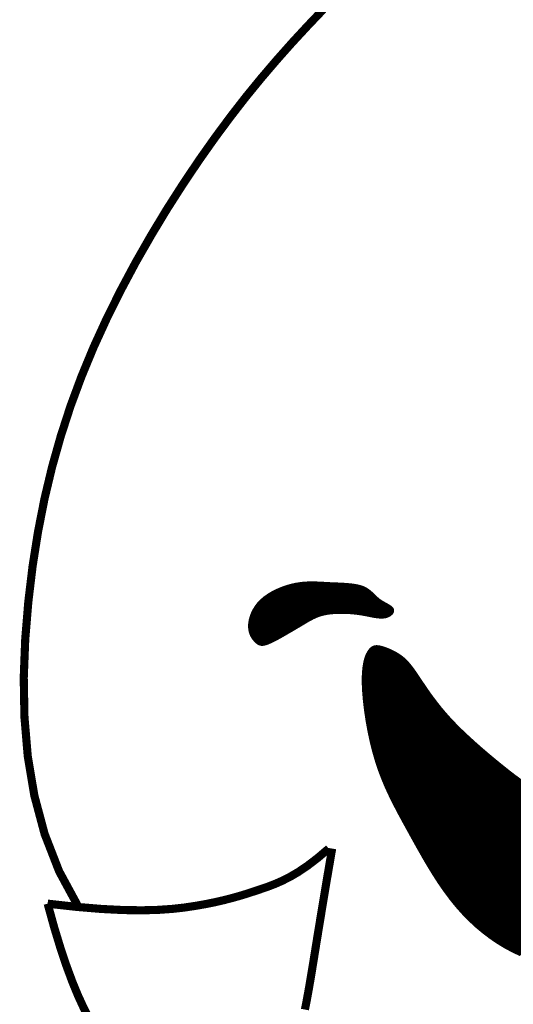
# Model space of a CAD drawing. Extents: x 0 to 8.5, y 0 to 11.
# Tile 134 of 145: x 7.031 to 7.171, y 1.858 to 2.136. Entities that reach past the tile are written whole.
import ezdxf

# ---------------------------------------------------------------- set-up
doc = ezdxf.new("R2010")
doc.units = 0
doc.header["$MEASUREMENT"] = 0
doc.layers.add('FACE', color=160, linetype='CONTINUOUS')

msp = doc.modelspace()

# ---------------------------------------------------------------- hatches: boundary and pattern name
at = {"layer": 'FACE', "linetype": 'Continuous'}
h = msp.add_hatch(dxfattribs=at)
h.set_pattern_fill('NET3', color=5, scale=0.001151, style=0)
h.set_pattern_definition([(0, (5.22825164, -0.74305109), (0, 0.000143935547), []), (60, (5.22825164, -0.74305109), (-0.00012465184, 7.19677734e-05), []), (120, (5.22825164, -0.74305109), (-0.00012465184, -7.19677734e-05), [])])
h.paths.add_polyline_path([(7.23405, 1.90801), (7.23509, 1.90852), (7.23595, 1.90876), (7.23665, 1.90876), (7.23721, 1.90857), (7.23762, 1.9082), (7.23792, 1.9077), (7.23811, 1.9071), (7.23821, 1.90643), (7.23824, 1.90572), (7.23819, 1.90499), (7.23809, 1.90426), (7.23793, 1.90355), (7.23773, 1.90288), (7.23749, 1.90228), (7.23722, 1.90176), (7.23692, 1.90134), (7.23661, 1.90103), (7.23629, 1.90085), (7.23596, 1.90079), (7.23563, 1.90085), (7.23529, 1.90102), (7.23496, 1.90132), (7.23464, 1.90173), (7.23433, 1.90227), (7.23404, 1.90291), (7.23378, 1.90364), (7.23357, 1.90443), (7.23344, 1.90523), (7.2334, 1.90603), (7.23348, 1.90677), (7.23369, 1.90745)])
h.paths.add_polyline_path([(7.09817, 1.96059), (7.09787, 1.96092), (7.09756, 1.96129), (7.09726, 1.96172), (7.09698, 1.96221), (7.09674, 1.96275), (7.09656, 1.96336), (7.09644, 1.96404), (7.09639, 1.96479), (7.09644, 1.96562), (7.09658, 1.9665), (7.09683, 1.96742), (7.09718, 1.96837), (7.09765, 1.96933), (7.09823, 1.97027), (7.09894, 1.9712), (7.09979, 1.97207), (7.10076, 1.97289), (7.10185, 1.97364), (7.10302, 1.97433), (7.10427, 1.97494), (7.10556, 1.97548), (7.10688, 1.97594), (7.10819, 1.97632), (7.10948, 1.9766), (7.11073, 1.9768), (7.11195, 1.97693), (7.11314, 1.97698), (7.11431, 1.97699), (7.11548, 1.97696), (7.11664, 1.9769), (7.11782, 1.97684), (7.11902, 1.97677), (7.12025, 1.97672), (7.12148, 1.97667), (7.12271, 1.97661), (7.12391, 1.97653), (7.12507, 1.97642), (7.12616, 1.97627), (7.12717, 1.97607), (7.12808, 1.97581), (7.12887, 1.97547), (7.12956, 1.97507), (7.13017, 1.97462), (7.13072, 1.97415), (7.13124, 1.97366), (7.13174, 1.97317), (7.13224, 1.9727), (7.13277, 1.97225), (7.13333, 1.97185), (7.13392, 1.97148), (7.13451, 1.97115), (7.13507, 1.97084), (7.13559, 1.97054), (7.13604, 1.97025), (7.1364, 1.96996), (7.13665, 1.96967), (7.13676, 1.96936), (7.13676, 1.96904), (7.13664, 1.96873), (7.13643, 1.96843), (7.13613, 1.96816), (7.13576, 1.96792), (7.13534, 1.96771), (7.13487, 1.96756), (7.13437, 1.96747), (7.13384, 1.96743), (7.1333, 1.96744), (7.13273, 1.96748), (7.13215, 1.96756), (7.13155, 1.96765), (7.13095, 1.96777), (7.13034, 1.96789), (7.12974, 1.96801), (7.12912, 1.96812), (7.12849, 1.96824), (7.12784, 1.96835), (7.12715, 1.96845), (7.12643, 1.96854), (7.12567, 1.96862), (7.12485, 1.96869), (7.12397, 1.96874), (7.12305, 1.96877), (7.12209, 1.96878), (7.12112, 1.96876), (7.12015, 1.96871), (7.11919, 1.96862), (7.11825, 1.9685), (7.11736, 1.96832), (7.11651, 1.9681), (7.11572, 1.96784), (7.11497, 1.96754), (7.11427, 1.96721), (7.11359, 1.96686), (7.11294, 1.9665), (7.11231, 1.96614), (7.1117, 1.96577), (7.1111, 1.96541), (7.1105, 1.96505), (7.1099, 1.9647), (7.1093, 1.96434), (7.10868, 1.96398), (7.10804, 1.9636), (7.10738, 1.96322), (7.10669, 1.96282), (7.10597, 1.9624), (7.10522, 1.96198), (7.10447, 1.96156), (7.10373, 1.96116), (7.103, 1.96078), (7.10231, 1.96045), (7.10167, 1.96017), (7.10109, 1.95995), (7.10058, 1.9598), (7.10013, 1.95973), (7.09974, 1.95972), (7.09939, 1.95978), (7.09907, 1.9599), (7.09877, 1.96008), (7.09847, 1.96031)])
edge = h.paths.add_edge_path()
edge.add_line((7.21844, 1.90778), (7.21114, 1.90941))
edge.add_line((7.21114, 1.90941), (7.20499, 1.91069))
edge.add_line((7.20499, 1.91069), (7.19984, 1.91171))
edge.add_line((7.19984, 1.91171), (7.19553, 1.91254))
edge.add_line((7.19553, 1.91254), (7.19193, 1.91324))
edge.add_line((7.19193, 1.91324), (7.18887, 1.91388))
edge.add_line((7.18887, 1.91388), (7.18621, 1.91454))
edge.add_line((7.18621, 1.91454), (7.1838, 1.91529))
edge.add_line((7.1838, 1.91529), (7.18152, 1.91618))
edge.add_line((7.18152, 1.91618), (7.17932, 1.91722))
edge.add_line((7.17932, 1.91722), (7.17719, 1.91839))
edge.add_line((7.17719, 1.91839), (7.17512, 1.91966))
edge.add_line((7.17512, 1.91966), (7.17311, 1.92103))
edge.add_line((7.17311, 1.92103), (7.17113, 1.92248))
edge.add_line((7.17113, 1.92248), (7.16917, 1.92399))
edge.add_line((7.16917, 1.92399), (7.16723, 1.92555))
edge.add_line((7.16723, 1.92555), (7.16529, 1.92714))
edge.add_line((7.16529, 1.92714), (7.16337, 1.92875))
edge.add_line((7.16337, 1.92875), (7.16147, 1.93038))
edge.add_line((7.16147, 1.93038), (7.15963, 1.93201))
edge.add_line((7.15963, 1.93201), (7.15784, 1.93365))
edge.add_line((7.15784, 1.93365), (7.15613, 1.93527))
edge.add_line((7.15613, 1.93527), (7.15451, 1.93688))
edge.add_line((7.15451, 1.93688), (7.15299, 1.93847))
edge.add_line((7.15299, 1.93847), (7.1516, 1.94003))
edge.add_line((7.1516, 1.94003), (7.15031, 1.94155))
edge.add_line((7.15031, 1.94155), (7.14914, 1.94303))
edge.add_line((7.14914, 1.94303), (7.14806, 1.94445))
edge.add_line((7.14806, 1.94445), (7.14707, 1.94581))
edge.add_line((7.14707, 1.94581), (7.14617, 1.94711))
edge.add_line((7.14617, 1.94711), (7.14534, 1.94833))
edge.add_line((7.14534, 1.94833), (7.14458, 1.94946))
edge.add_line((7.14458, 1.94946), (7.14388, 1.95051))
edge.add_line((7.14388, 1.95051), (7.14323, 1.95147))
edge.add_line((7.14323, 1.95147), (7.14261, 1.95235))
edge.add_line((7.14261, 1.95235), (7.14201, 1.95316))
edge.add_line((7.14201, 1.95316), (7.14142, 1.9539))
edge.add_line((7.14142, 1.9539), (7.14083, 1.95458))
edge.add_line((7.14083, 1.95458), (7.14021, 1.9552))
edge.add_line((7.14021, 1.9552), (7.13957, 1.95576))
edge.add_line((7.13957, 1.95576), (7.13888, 1.95629))
edge.add_line((7.13888, 1.95629), (7.13816, 1.95676))
edge.add_line((7.13816, 1.95676), (7.13742, 1.9572))
edge.add_line((7.13742, 1.9572), (7.13667, 1.95758))
edge.add_line((7.13667, 1.95758), (7.13594, 1.95792))
edge.add_line((7.13594, 1.95792), (7.13522, 1.95822))
edge.add_line((7.13522, 1.95822), (7.13454, 1.95847))
edge.add_line((7.13454, 1.95847), (7.13391, 1.95867))
edge.add_line((7.13391, 1.95867), (7.13333, 1.95883))
edge.add_line((7.13333, 1.95883), (7.1328, 1.95893))
edge.add_line((7.1328, 1.95893), (7.13232, 1.95897))
edge.add_line((7.13232, 1.95897), (7.13188, 1.95893))
edge.add_line((7.13188, 1.95893), (7.13147, 1.95881))
edge.add_line((7.13147, 1.95881), (7.13109, 1.9586))
edge.add_line((7.13109, 1.9586), (7.13071, 1.95829))
edge.add_line((7.13071, 1.95829), (7.13035, 1.95786))
edge.add_line((7.13035, 1.95786), (7.12999, 1.95731))
edge.add_line((7.12999, 1.95731), (7.12964, 1.95662))
edge.add_line((7.12964, 1.95662), (7.12932, 1.95577))
edge.add_line((7.12932, 1.95577), (7.12904, 1.95473))
edge.add_line((7.12904, 1.95473), (7.12881, 1.95349))
edge.add_line((7.12881, 1.95349), (7.12865, 1.95202))
edge.add_line((7.12865, 1.95202), (7.12856, 1.9503))
edge.add_line((7.12856, 1.9503), (7.12858, 1.94832))
edge.add_line((7.12858, 1.94832), (7.12869, 1.94606))
edge.add_line((7.12869, 1.94606), (7.12891, 1.94357))
edge.add_line((7.12891, 1.94357), (7.12923, 1.9409))
edge.add_line((7.12923, 1.9409), (7.12965, 1.9381))
edge.add_line((7.12965, 1.9381), (7.13017, 1.93522))
edge.add_line((7.13017, 1.93522), (7.13079, 1.93232))
edge.add_line((7.13079, 1.93232), (7.1315, 1.92945))
edge.add_line((7.1315, 1.92945), (7.13231, 1.92666))
edge.add_line((7.13231, 1.92666), (7.1332, 1.924))
edge.add_line((7.1332, 1.924), (7.13418, 1.92144))
edge.add_line((7.13418, 1.92144), (7.13523, 1.91898))
edge.add_line((7.13523, 1.91898), (7.13635, 1.91658))
edge.add_line((7.13635, 1.91658), (7.13754, 1.91421))
edge.add_line((7.13754, 1.91421), (7.13877, 1.91186))
edge.add_line((7.13877, 1.91186), (7.14005, 1.9095))
edge.add_line((7.14005, 1.9095), (7.14137, 1.9071))
edge.add_line((7.14137, 1.9071), (7.14272, 1.90465))
edge.add_line((7.14272, 1.90465), (7.14411, 1.90216))
edge.add_line((7.14411, 1.90216), (7.14553, 1.89966))
edge.add_line((7.14553, 1.89966), (7.14699, 1.89716))
edge.add_line((7.14699, 1.89716), (7.1485, 1.8947))
edge.add_line((7.1485, 1.8947), (7.15006, 1.89228))
edge.add_line((7.15006, 1.89228), (7.15168, 1.88995))
edge.add_line((7.15168, 1.88995), (7.15335, 1.88771))
edge.add_line((7.15335, 1.88771), (7.15507, 1.88559))
edge.add_line((7.15507, 1.88559), (7.15686, 1.88359))
edge.add_line((7.15686, 1.88359), (7.15871, 1.88171))
edge.add_line((7.15871, 1.88171), (7.1606, 1.87995))
edge.add_line((7.1606, 1.87995), (7.16256, 1.87832))
edge.add_line((7.16256, 1.87832), (7.16456, 1.8768))
edge.add_line((7.16456, 1.8768), (7.16661, 1.87541))
edge.add_line((7.16661, 1.87541), (7.16871, 1.87414))
edge.add_line((7.16871, 1.87414), (7.17085, 1.87299))
edge.add_line((7.17085, 1.87299), (7.17303, 1.87196))
edge.add_line((7.17303, 1.87196), (7.17522, 1.87107))
edge.add_line((7.17522, 1.87107), (7.17742, 1.8703))
edge.add_line((7.17742, 1.8703), (7.17962, 1.86967))
edge.add_line((7.17962, 1.86967), (7.18179, 1.86919))
edge.add_line((7.18179, 1.86919), (7.18392, 1.86885))
edge.add_line((7.18392, 1.86885), (7.18601, 1.86865))
edge.add_line((7.18601, 1.86865), (7.18804, 1.8686))
edge.add_line((7.18804, 1.8686), (7.19001, 1.86871))
edge.add_line((7.19001, 1.86871), (7.19192, 1.86895))
edge.add_line((7.19192, 1.86895), (7.19375, 1.86932))
edge.add_line((7.19375, 1.86932), (7.19552, 1.86982))
edge.add_line((7.19552, 1.86982), (7.19722, 1.87045))
edge.add_line((7.19722, 1.87045), (7.19885, 1.8712))
edge.add_line((7.19885, 1.8712), (7.2004, 1.87205))
edge.add_line((7.2004, 1.87205), (7.20188, 1.87301))
edge.add_line((7.20188, 1.87301), (7.20328, 1.87406))
edge.add_line((7.20328, 1.87406), (7.2046, 1.87518))
edge.add_line((7.2046, 1.87518), (7.20583, 1.87636))
edge.add_line((7.20583, 1.87636), (7.20699, 1.87757))
edge.add_line((7.20699, 1.87757), (7.20806, 1.87881))
edge.add_line((7.20806, 1.87881), (7.20904, 1.88005))
edge.add_line((7.20904, 1.88005), (7.20993, 1.88127))
edge.add_line((7.20993, 1.88127), (7.21074, 1.88247))
edge.add_line((7.21074, 1.88247), (7.21146, 1.88363))
edge.add_line((7.21146, 1.88363), (7.2121, 1.88474))
edge.add_line((7.2121, 1.88474), (7.21268, 1.8858))
edge.add_line((7.21268, 1.8858), (7.2132, 1.8868))
edge.add_line((7.2132, 1.8868), (7.21366, 1.88773))
edge.add_line((7.21366, 1.88773), (7.21408, 1.88859))
edge.add_line((7.21408, 1.88859), (7.21446, 1.88936))
edge.add_line((7.21446, 1.88936), (7.2148, 1.89004))
edge.add_line((7.2148, 1.89004), (7.21513, 1.89066))
edge.add_line((7.21513, 1.89066), (7.21542, 1.89122))
edge.add_line((7.21542, 1.89122), (7.2157, 1.89175))
edge.add_line((7.2157, 1.89175), (7.21596, 1.89227))
edge.add_line((7.21596, 1.89227), (7.2162, 1.8928))
edge.add_line((7.2162, 1.8928), (7.21643, 1.89335))
edge.add_line((7.21643, 1.89335), (7.21665, 1.89395))
edge.add_line((7.21665, 1.89395), (7.21686, 1.89461))
edge.add_line((7.21686, 1.89461), (7.21706, 1.89532))
edge.add_line((7.21706, 1.89532), (7.21726, 1.89607))
edge.add_line((7.21726, 1.89607), (7.21746, 1.89684))
edge.add_line((7.21746, 1.89684), (7.21765, 1.89762))
edge.add_line((7.21765, 1.89762), (7.21783, 1.89838))
edge.add_line((7.21783, 1.89838), (7.21801, 1.89913))
edge.add_line((7.21801, 1.89913), (7.21819, 1.89984))
edge.add_line((7.21819, 1.89984), (7.21836, 1.9005))
edge.add_line((7.21836, 1.9005), (7.21854, 1.90111))
edge.add_line((7.21854, 1.90111), (7.21873, 1.90169))
edge.add_line((7.21873, 1.90169), (7.21895, 1.90223))
edge.add_line((7.21895, 1.90223), (7.2192, 1.90274))
edge.add_line((7.2192, 1.90274), (7.21949, 1.90324))
edge.add_line((7.21949, 1.90324), (7.21983, 1.90372))
edge.add_line((7.21983, 1.90372), (7.22023, 1.9042))
edge.add_line((7.22023, 1.9042), (7.22069, 1.90467))
edge.add_line((7.22069, 1.90467), (7.22111, 1.90514))
edge.add_line((7.22111, 1.90514), (7.22142, 1.90561))
edge.add_line((7.22142, 1.90561), (7.2215, 1.90607))
edge.add_line((7.2215, 1.90607), (7.22126, 1.90652))
edge.add_line((7.22126, 1.90652), (7.22061, 1.90696))
edge.add_line((7.22061, 1.90696), (7.21945, 1.90738))
edge.add_line((7.21945, 1.90738), (7.21768, 1.90779))

# ---------------------------------------------------------------- linework, layer by layer
at = {"layer": 'FACE', "color": 5}
for points, const_width in [([(7.11718, 2.13917), (7.11277, 2.13454), (7.10841, 2.12983), (7.10409, 2.12497), (7.09977, 2.11992), (7.09543, 2.11462), (7.09106, 2.109), (7.08662, 2.10302), (7.0821, 2.09663), (7.07754, 2.08985), (7.07299, 2.08275), (7.06851, 2.07534), (7.06413, 2.06769), (7.05993, 2.05983), (7.05594, 2.05181), (7.05221, 2.04367), (7.0488, 2.03543), (7.0457, 2.02708), (7.04293, 2.01855), (7.04046, 2.0098), (7.03831, 2.00078), (7.03648, 1.99145), (7.03495, 1.98175), (7.03374, 1.97163), (7.03287, 1.96108), (7.03245, 1.95021), (7.03265, 1.93913), (7.03359, 1.92799), (7.03545, 1.91691), (7.03836, 1.90603), (7.04247, 1.89548), (7.04794, 1.88539)], 0.0023), ([(7.17311, 1.92103), (7.17113, 1.92248), (7.16917, 1.92399), (7.16723, 1.92555), (7.16529, 1.92714), (7.16337, 1.92875), (7.16147, 1.93038), (7.15963, 1.93201), (7.15784, 1.93365), (7.15613, 1.93527), (7.15451, 1.93688), (7.15299, 1.93847), (7.1516, 1.94003), (7.15031, 1.94155), (7.14914, 1.94303), (7.14806, 1.94445), (7.14707, 1.94581), (7.14617, 1.94711), (7.14534, 1.94833), (7.14458, 1.94946), (7.14388, 1.95051), (7.14323, 1.95147), (7.14261, 1.95235), (7.14201, 1.95316), (7.14142, 1.9539), (7.14083, 1.95458), (7.14021, 1.9552), (7.13957, 1.95576), (7.13888, 1.95629), (7.13816, 1.95676), (7.13742, 1.9572), (7.13667, 1.95758), (7.13594, 1.95792), (7.13522, 1.95822), (7.13454, 1.95847), (7.13391, 1.95867), (7.13333, 1.95883), (7.1328, 1.95893), (7.13232, 1.95897), (7.13188, 1.95893), (7.13147, 1.95881), (7.13109, 1.9586), (7.13071, 1.95829), (7.13035, 1.95786), (7.12999, 1.95731), (7.12964, 1.95662), (7.12932, 1.95577), (7.12904, 1.95473), (7.12881, 1.95349), (7.12865, 1.95202), (7.12856, 1.9503), (7.12858, 1.94832), (7.12869, 1.94606), (7.12891, 1.94357), (7.12923, 1.9409), (7.12965, 1.9381), (7.13017, 1.93522), (7.13079, 1.93232), (7.1315, 1.92945), (7.13231, 1.92666), (7.1332, 1.924), (7.13418, 1.92144), (7.13523, 1.91898), (7.13635, 1.91658), (7.13754, 1.91421), (7.13877, 1.91186), (7.14005, 1.9095), (7.14137, 1.9071), (7.14272, 1.90465), (7.14411, 1.90216), (7.14553, 1.89966), (7.14699, 1.89716), (7.1485, 1.8947), (7.15006, 1.89228), (7.15168, 1.88995), (7.15335, 1.88771), (7.15507, 1.88559), (7.15686, 1.88359), (7.15871, 1.88171), (7.1606, 1.87995), (7.16256, 1.87832), (7.16456, 1.8768), (7.16661, 1.87541), (7.16871, 1.87414), (7.17085, 1.87299), (7.17303, 1.87196)], 0.000969), ([(7.03921, 1.88635), (7.04736, 1.88544), (7.05446, 1.88485), (7.0606, 1.88454), (7.0659, 1.88447), (7.07049, 1.88459), (7.07447, 1.88487), (7.07796, 1.88526), (7.08108, 1.88573), (7.08393, 1.88623), (7.08655, 1.88676), (7.08898, 1.88732), (7.09125, 1.8879), (7.0934, 1.8885), (7.09546, 1.88912), (7.09745, 1.88977), (7.09943, 1.89043), (7.10141, 1.89111), (7.10343, 1.89188), (7.10554, 1.8928), (7.10778, 1.89393), (7.11018, 1.89534), (7.11278, 1.8971), (7.11562, 1.89927), (7.11874, 1.90192)], 0.0023), ([(7.11971, 1.90192), (7.11837, 1.8941), (7.11723, 1.88731), (7.11626, 1.88142), (7.11543, 1.87634), (7.11472, 1.87194), (7.1141, 1.86812), (7.11354, 1.86475), (7.11302, 1.86174), (7.11251, 1.85897), (7.11201, 1.8564)], 0.0023), ([(7.03921, 1.88635), (7.04105, 1.87968), (7.04283, 1.87383), (7.04455, 1.86871), (7.0462, 1.86425), (7.0478, 1.86037), (7.04935, 1.857), (7.05084, 1.85406)], 0.0023)]:
    msp.add_lwpolyline(points, dxfattribs=dict(at, const_width=const_width))
at = {"layer": 'FACE', "color": 5, "const_width": 0.000969}
msp.add_lwpolyline([(7.09817, 1.96059), (7.09787, 1.96092), (7.09756, 1.96129), (7.09726, 1.96172), (7.09698, 1.96221), (7.09674, 1.96275), (7.09656, 1.96336), (7.09644, 1.96404), (7.09639, 1.96479), (7.09644, 1.96562), (7.09658, 1.9665), (7.09683, 1.96742), (7.09718, 1.96837), (7.09765, 1.96933), (7.09823, 1.97027), (7.09894, 1.9712), (7.09979, 1.97207), (7.10076, 1.97289), (7.10185, 1.97364), (7.10302, 1.97433), (7.10427, 1.97494), (7.10556, 1.97548), (7.10688, 1.97594), (7.10819, 1.97632), (7.10948, 1.9766), (7.11073, 1.9768), (7.11195, 1.97693), (7.11314, 1.97698), (7.11431, 1.97699), (7.11548, 1.97696), (7.11664, 1.9769), (7.11782, 1.97684), (7.11902, 1.97677), (7.12025, 1.97672), (7.12148, 1.97667), (7.12271, 1.97661), (7.12391, 1.97653), (7.12507, 1.97642), (7.12616, 1.97627), (7.12717, 1.97607), (7.12808, 1.97581), (7.12887, 1.97547), (7.12956, 1.97507), (7.13017, 1.97462), (7.13072, 1.97415), (7.13124, 1.97366), (7.13174, 1.97317), (7.13224, 1.9727), (7.13277, 1.97225), (7.13333, 1.97185), (7.13392, 1.97148), (7.13451, 1.97115), (7.13507, 1.97084), (7.13559, 1.97054), (7.13604, 1.97025), (7.1364, 1.96996), (7.13665, 1.96967), (7.13676, 1.96936), (7.13676, 1.96904), (7.13664, 1.96873), (7.13643, 1.96843), (7.13613, 1.96816), (7.13576, 1.96792), (7.13534, 1.96771), (7.13487, 1.96756), (7.13437, 1.96747), (7.13384, 1.96743), (7.1333, 1.96744), (7.13273, 1.96748), (7.13215, 1.96756), (7.13155, 1.96765), (7.13095, 1.96777), (7.13034, 1.96789), (7.12974, 1.96801), (7.12912, 1.96812), (7.12849, 1.96824), (7.12784, 1.96835), (7.12715, 1.96845), (7.12643, 1.96854), (7.12567, 1.96862), (7.12485, 1.96869), (7.12397, 1.96874), (7.12305, 1.96877), (7.12209, 1.96878), (7.12112, 1.96876), (7.12015, 1.96871), (7.11919, 1.96862), (7.11825, 1.9685), (7.11736, 1.96832), (7.11651, 1.9681), (7.11572, 1.96784), (7.11497, 1.96754), (7.11427, 1.96721), (7.11359, 1.96686), (7.11294, 1.9665), (7.11231, 1.96614), (7.1117, 1.96577), (7.1111, 1.96541), (7.1105, 1.96505), (7.1099, 1.9647), (7.1093, 1.96434), (7.10868, 1.96398), (7.10804, 1.9636), (7.10738, 1.96322), (7.10669, 1.96282), (7.10597, 1.9624), (7.10522, 1.96198), (7.10447, 1.96156), (7.10373, 1.96116), (7.103, 1.96078), (7.10231, 1.96045), (7.10167, 1.96017), (7.10109, 1.95995), (7.10058, 1.9598), (7.10013, 1.95973), (7.09974, 1.95972), (7.09939, 1.95978), (7.09907, 1.9599), (7.09877, 1.96008), (7.09847, 1.96031)], close=True, dxfattribs=at)

doc.saveas('drawing.dxf')
